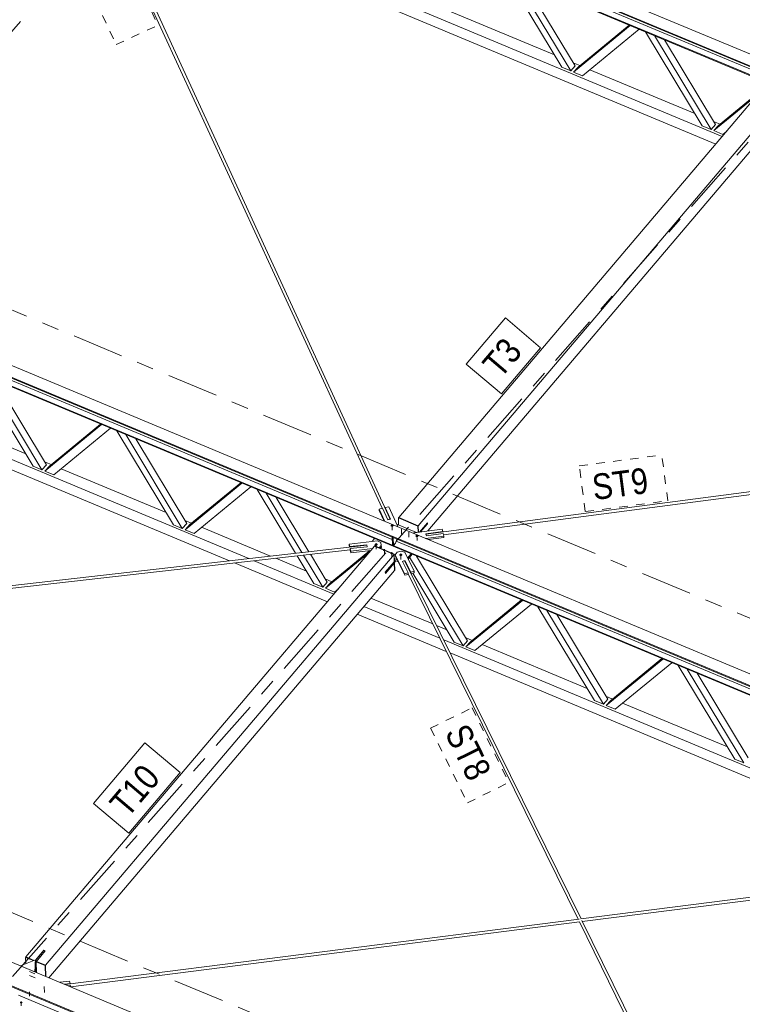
# Model space of a CAD drawing. Header units: millimetres. Extents: x -698 to 216, y -34 to 576.
# Tile 18 of 88: x -548 to -506, y 294 to 352. Entities that reach past the tile are written whole.
import ezdxf

# ---------------------------------------------------------------- set-up
doc = ezdxf.new("R2010")
doc.units = ezdxf.units.MM
for name, pattern in [('XKITLINE00', [0]), ('XKITLINE02', [4, 2, -2]), ('XKITLINE03', [6, 3, -1, 1, -1]), ('XKITLINE04', [3, 0.5, -0.5, 0.5, -0.5, 0.5, -0.5])]:
    doc.linetypes.add(name, pattern=pattern)
for name, color, linetype, lineweight in [('Element', 2, 'Continuous', 0), ('Spoina', 1, 'Continuous', 0), ('Znak elementu', 2, 'Continuous', 0), ('Śruba', 3, 'Continuous', 0)]:
    doc.layers.add(name, color=color, linetype=linetype, lineweight=lineweight)
doc.styles.add('ARIAL', font='ARIAL.TTF')

msp = doc.modelspace()

# ---------------------------------------------------------------- hatches: boundary and pattern name
at = {"layer": 'Śruba'}
for points in [[(-526.139, 322.065), (-526.148, 322.066), (-526.157, 322.067), (-526.165, 322.069), (-526.174, 322.072), (-526.181, 322.075), (-526.189, 322.078), (-526.195, 322.082), (-526.202, 322.087), (-526.207, 322.092), (-526.212, 322.097), (-526.216, 322.103), (-526.219, 322.109), (-526.221, 322.115), (-526.223, 322.121), (-526.223, 322.128), (-526.223, 322.134), (-526.222, 322.14), (-526.22, 322.147), (-526.217, 322.153), (-526.213, 322.158), (-526.209, 322.164), (-526.203, 322.169), (-526.198, 322.174), (-526.191, 322.178), (-526.184, 322.182), (-526.176, 322.186), (-526.168, 322.189), (-526.16, 322.191), (-526.151, 322.193), (-526.142, 322.194), (-526.133, 322.195), (-526.124, 322.194), (-526.115, 322.194), (-526.107, 322.192), (-526.098, 322.19), (-526.09, 322.188), (-526.082, 322.185), (-526.075, 322.181), (-526.068, 322.177), (-526.062, 322.172), (-526.056, 322.167), (-526.052, 322.162), (-526.048, 322.156), (-526.044, 322.151), (-526.042, 322.144), (-526.041, 322.138), (-526.04, 322.132), (-526.04, 322.125), (-526.042, 322.119), (-526.044, 322.113), (-526.046, 322.107), (-526.05, 322.101), (-526.055, 322.095), (-526.06, 322.09), (-526.066, 322.085), (-526.072, 322.081), (-526.08, 322.077), (-526.087, 322.074), (-526.095, 322.071), (-526.104, 322.068), (-526.112, 322.067), (-526.121, 322.065), (-526.13, 322.065)], [(-524.685, 321.458), (-524.694, 321.458), (-524.703, 321.46), (-524.711, 321.462), (-524.72, 321.464), (-524.727, 321.467), (-524.735, 321.471), (-524.741, 321.475), (-524.748, 321.48), (-524.753, 321.485), (-524.758, 321.49), (-524.762, 321.496), (-524.765, 321.502), (-524.767, 321.508), (-524.769, 321.514), (-524.769, 321.52), (-524.769, 321.527), (-524.768, 321.533), (-524.766, 321.539), (-524.763, 321.545), (-524.759, 321.551), (-524.755, 321.557), (-524.75, 321.562), (-524.744, 321.567), (-524.737, 321.571), (-524.73, 321.575), (-524.722, 321.579), (-524.714, 321.581), (-524.706, 321.584), (-524.697, 321.586), (-524.688, 321.587), (-524.679, 321.587), (-524.67, 321.587), (-524.661, 321.586), (-524.653, 321.585), (-524.644, 321.583), (-524.636, 321.581), (-524.628, 321.577), (-524.621, 321.574), (-524.614, 321.57), (-524.608, 321.565), (-524.602, 321.56), (-524.598, 321.555), (-524.594, 321.549), (-524.59, 321.543), (-524.588, 321.537), (-524.587, 321.531), (-524.586, 321.525), (-524.586, 321.518), (-524.588, 321.512), (-524.59, 321.506), (-524.593, 321.5), (-524.596, 321.494), (-524.601, 321.488), (-524.606, 321.483), (-524.612, 321.478), (-524.618, 321.474), (-524.626, 321.47), (-524.633, 321.466), (-524.641, 321.463), (-524.65, 321.461), (-524.658, 321.459), (-524.667, 321.458), (-524.676, 321.458)], [(-527.075, 320.95), (-527.084, 320.951), (-527.093, 320.953), (-527.101, 320.954), (-527.11, 320.957), (-527.117, 320.96), (-527.125, 320.964), (-527.132, 320.968), (-527.138, 320.972), (-527.143, 320.977), (-527.148, 320.983), (-527.152, 320.988), (-527.155, 320.994), (-527.157, 321), (-527.159, 321.007), (-527.159, 321.013), (-527.159, 321.019), (-527.158, 321.026), (-527.156, 321.032), (-527.153, 321.038), (-527.149, 321.044), (-527.145, 321.049), (-527.14, 321.055), (-527.134, 321.06), (-527.127, 321.064), (-527.12, 321.068), (-527.112, 321.071), (-527.104, 321.074), (-527.096, 321.077), (-527.087, 321.078), (-527.078, 321.079), (-527.069, 321.08), (-527.06, 321.08), (-527.051, 321.079), (-527.043, 321.078), (-527.034, 321.076), (-527.026, 321.073), (-527.018, 321.07), (-527.011, 321.067), (-527.004, 321.063), (-526.998, 321.058), (-526.992, 321.053), (-526.988, 321.048), (-526.984, 321.042), (-526.981, 321.036), (-526.978, 321.03), (-526.977, 321.024), (-526.976, 321.017), (-526.976, 321.011), (-526.978, 321.005), (-526.98, 320.998), (-526.983, 320.992), (-526.986, 320.986), (-526.991, 320.981), (-526.996, 320.976), (-527.002, 320.971), (-527.008, 320.966), (-527.016, 320.962), (-527.023, 320.959), (-527.031, 320.956), (-527.04, 320.954), (-527.048, 320.952), (-527.057, 320.951), (-527.066, 320.95)], [(-526.589, 320.63), (-526.596, 320.63), (-526.603, 320.631), (-526.61, 320.633), (-526.617, 320.635), (-526.623, 320.637), (-526.629, 320.64), (-526.635, 320.644), (-526.64, 320.648), (-526.644, 320.652), (-526.648, 320.656), (-526.651, 320.661), (-526.654, 320.665), (-526.656, 320.67), (-526.657, 320.676), (-526.657, 320.681), (-526.657, 320.686), (-526.656, 320.691), (-526.655, 320.696), (-526.652, 320.701), (-526.649, 320.706), (-526.645, 320.711), (-526.641, 320.715), (-526.636, 320.719), (-526.631, 320.722), (-526.625, 320.726), (-526.619, 320.728), (-526.612, 320.731), (-526.605, 320.733), (-526.598, 320.734), (-526.591, 320.735), (-526.584, 320.736), (-526.576, 320.735), (-526.569, 320.735), (-526.562, 320.734), (-526.555, 320.732), (-526.548, 320.73), (-526.542, 320.728), (-526.536, 320.725), (-526.53, 320.721), (-526.525, 320.718), (-526.521, 320.713), (-526.517, 320.709), (-526.514, 320.704), (-526.511, 320.7), (-526.509, 320.695), (-526.508, 320.689), (-526.507, 320.684), (-526.508, 320.679), (-526.509, 320.674), (-526.51, 320.669), (-526.513, 320.664), (-526.516, 320.659), (-526.519, 320.654), (-526.524, 320.65), (-526.529, 320.646), (-526.534, 320.643), (-526.54, 320.639), (-526.546, 320.637), (-526.553, 320.634), (-526.559, 320.632), (-526.567, 320.631), (-526.574, 320.63), (-526.581, 320.629)], [(-526.161, 320.451), (-526.168, 320.452), (-526.176, 320.453), (-526.183, 320.454), (-526.189, 320.456), (-526.196, 320.459), (-526.202, 320.462), (-526.207, 320.465), (-526.212, 320.469), (-526.217, 320.473), (-526.221, 320.477), (-526.224, 320.482), (-526.226, 320.487), (-526.228, 320.492), (-526.229, 320.497), (-526.23, 320.502), (-526.23, 320.507), (-526.229, 320.513), (-526.227, 320.518), (-526.225, 320.523), (-526.222, 320.527), (-526.218, 320.532), (-526.214, 320.536), (-526.209, 320.54), (-526.203, 320.544), (-526.198, 320.547), (-526.191, 320.55), (-526.185, 320.552), (-526.178, 320.554), (-526.171, 320.556), (-526.164, 320.557), (-526.156, 320.557), (-526.149, 320.557), (-526.142, 320.556), (-526.134, 320.555), (-526.127, 320.554), (-526.121, 320.552), (-526.114, 320.549), (-526.108, 320.546), (-526.103, 320.543), (-526.098, 320.539), (-526.093, 320.535), (-526.089, 320.531), (-526.086, 320.526), (-526.084, 320.521), (-526.082, 320.516), (-526.08, 320.511), (-526.08, 320.506), (-526.08, 320.5), (-526.081, 320.495), (-526.083, 320.49), (-526.085, 320.485), (-526.088, 320.48), (-526.092, 320.476), (-526.096, 320.472), (-526.101, 320.468), (-526.106, 320.464), (-526.112, 320.461), (-526.119, 320.458), (-526.125, 320.456), (-526.132, 320.454), (-526.139, 320.452), (-526.146, 320.451), (-526.154, 320.451)], [(-525.634, 320.349), (-525.643, 320.35), (-525.652, 320.352), (-525.66, 320.353), (-525.668, 320.356), (-525.676, 320.359), (-525.683, 320.363), (-525.69, 320.367), (-525.696, 320.371), (-525.702, 320.376), (-525.706, 320.382), (-525.71, 320.387), (-525.714, 320.393), (-525.716, 320.399), (-525.717, 320.406), (-525.718, 320.412), (-525.718, 320.418), (-525.717, 320.425), (-525.714, 320.431), (-525.712, 320.437), (-525.708, 320.443), (-525.703, 320.448), (-525.698, 320.454), (-525.692, 320.459), (-525.686, 320.463), (-525.678, 320.467), (-525.671, 320.47), (-525.663, 320.473), (-525.654, 320.476), (-525.646, 320.477), (-525.637, 320.479), (-525.628, 320.479), (-525.619, 320.479), (-525.61, 320.478), (-525.601, 320.477), (-525.593, 320.475), (-525.584, 320.472), (-525.577, 320.469), (-525.569, 320.466), (-525.563, 320.462), (-525.556, 320.457), (-525.551, 320.452), (-525.546, 320.447), (-525.542, 320.441), (-525.539, 320.435), (-525.537, 320.429), (-525.535, 320.423), (-525.535, 320.416), (-525.535, 320.41), (-525.536, 320.404), (-525.538, 320.397), (-525.541, 320.391), (-525.545, 320.385), (-525.549, 320.38), (-525.555, 320.375), (-525.56, 320.37), (-525.567, 320.365), (-525.574, 320.361), (-525.582, 320.358), (-525.59, 320.355), (-525.598, 320.353), (-525.607, 320.351), (-525.616, 320.35), (-525.625, 320.349)], [(-547.81, 294.201), (-547.818, 294.202), (-547.825, 294.203), (-547.832, 294.205), (-547.839, 294.207), (-547.845, 294.209), (-547.851, 294.212), (-547.856, 294.216), (-547.862, 294.219), (-547.866, 294.223), (-547.87, 294.228), (-547.873, 294.232), (-547.876, 294.237), (-547.878, 294.242), (-547.879, 294.247), (-547.879, 294.253), (-547.879, 294.258), (-547.878, 294.263), (-547.876, 294.268), (-547.874, 294.273), (-547.871, 294.278), (-547.867, 294.282), (-547.863, 294.287), (-547.858, 294.291), (-547.853, 294.294), (-547.847, 294.298), (-547.841, 294.3), (-547.834, 294.303), (-547.827, 294.305), (-547.82, 294.306), (-547.813, 294.307), (-547.806, 294.307), (-547.798, 294.307), (-547.791, 294.307), (-547.784, 294.306), (-547.777, 294.304), (-547.77, 294.302), (-547.764, 294.299), (-547.758, 294.296), (-547.752, 294.293), (-547.747, 294.289), (-547.743, 294.285), (-547.739, 294.281), (-547.736, 294.276), (-547.733, 294.271), (-547.731, 294.266), (-547.73, 294.261), (-547.729, 294.256), (-547.73, 294.251), (-547.731, 294.246), (-547.732, 294.241), (-547.735, 294.236), (-547.738, 294.231), (-547.741, 294.226), (-547.746, 294.222), (-547.75, 294.218), (-547.756, 294.214), (-547.762, 294.211), (-547.768, 294.208), (-547.775, 294.206), (-547.781, 294.204), (-547.789, 294.203), (-547.796, 294.202), (-547.803, 294.201)]]:
    msp.add_hatch(color=256, dxfattribs=at).paths.add_polyline_path(points, flags=17)

# ---------------------------------------------------------------- linework, layer by layer
at = {"layer": 'Element', "linetype": 'XKITLINE00', "lineweight": 0}
for p, q in [((-460.788, 330.435), (-546.022, 366.038)), ((-545.59, 366.547), (-460.355, 330.944)), ((-460.786, 330.388), (-546.021, 365.991)), ((-460.776, 329.917), (-546.01, 365.52)), ((-460.774, 329.87), (-546.009, 365.473)), ((-545.805, 365.762), (-503.342, 348.025)), ((-526.237, 322.507), (-545.553, 364.463)), ((-526.706, 323.138), (-545.393, 363.726)), ((-541.301, 358.665), (-507.215, 344.427)), ((-540.271, 358.839), (-506.836, 344.873)), ((-516.213, 348.924), (-519.522, 354.409)), ((-515.695, 348.708), (-519.004, 354.193)), ((-518.42, 353.949), (-515.436, 349.002)), ((-522.774, 352.202), (-516.646, 349.642)), ((-515.523, 348.636), (-512.214, 351.356)), ((-515.263, 348.93), (-512.279, 351.384)), ((-511.696, 351.14), (-515.005, 348.419)), ((-508.011, 345.498), (-511.32, 350.983)), ((-507.493, 345.282), (-510.802, 350.767)), ((-510.218, 350.523), (-507.233, 345.576)), ((-515.695, 348.708), (-516.213, 348.924)), ((-515.436, 349.002), (-515.695, 348.708)), ((-515.544, 349.181), (-515.155, 349.019)), ((-515.523, 348.636), (-515.263, 348.93)), ((-514.572, 348.775), (-508.444, 346.216)), ((-515.005, 348.419), (-515.523, 348.636)), ((-525.741, 322.593), (-504.462, 347.67)), ((-503.322, 347.194), (-524.601, 322.117)), ((-507.32, 345.21), (-504.773, 347.304)), ((-507.061, 345.504), (-504.64, 347.495)), ((-503.301, 346.252), (-524.036, 321.816)), ((-507.493, 345.282), (-508.011, 345.498)), ((-507.233, 345.576), (-507.493, 345.282)), ((-507.341, 345.755), (-506.953, 345.593)), ((-507.32, 345.21), (-507.061, 345.504)), ((-506.803, 344.993), (-507.32, 345.21)), ((-506.575, 345.18), (-506.803, 344.993)), ((-568.286, 339.8), (-483.051, 304.197)), ((-483.484, 303.688), (-568.718, 339.291)), ((-483.482, 303.641), (-568.717, 339.244)), ((-568.501, 339.015), (-526.123, 321.313)), ((-483.472, 303.17), (-568.706, 338.773)), ((-483.47, 303.123), (-568.705, 338.726)), ((-562.967, 332.092), (-534.503, 320.202)), ((-563.997, 331.918), (-535.64, 320.073)), ((-547.111, 325.603), (-550.42, 331.088)), ((-546.593, 325.386), (-549.902, 330.872)), ((-549.318, 330.628), (-546.334, 325.681)), ((-524.151, 321.626), (-462.35, 329.712)), ((-523.128, 321.596), (-463.313, 329.423)), ((-553.672, 328.88), (-547.544, 326.32)), ((-546.421, 325.315), (-543.112, 328.035)), ((-546.162, 325.609), (-543.177, 328.062)), ((-542.594, 327.819), (-545.903, 325.098)), ((-538.909, 322.177), (-542.218, 327.662)), ((-538.391, 321.96), (-541.7, 327.445)), ((-541.116, 327.201), (-538.132, 322.255)), ((-546.442, 325.86), (-546.053, 325.698)), ((-546.593, 325.386), (-547.111, 325.603)), ((-546.334, 325.681), (-546.593, 325.386)), ((-546.421, 325.315), (-546.162, 325.609)), ((-545.903, 325.098), (-546.421, 325.315)), ((-545.47, 325.454), (-539.342, 322.894)), ((-538.219, 321.888), (-534.91, 324.609)), ((-537.959, 322.183), (-534.975, 324.636)), ((-534.392, 324.393), (-537.701, 321.672)), ((-531.77, 320.514), (-534.016, 324.236)), ((-531.408, 320.555), (-533.498, 324.019)), ((-530.999, 320.601), (-532.914, 323.775)), ((-526.884, 323.095), (-526.686, 323.143)), ((-526.882, 323.001), (-526.884, 323.095)), ((-526.549, 322.366), (-526.884, 323.095)), ((-526.6, 322.387), (-526.882, 323.001)), ((-526.686, 323.143), (-526.378, 322.473)), ((-526.528, 323.181), (-526.33, 323.229)), ((-526.527, 323.138), (-526.528, 323.181)), ((-526.219, 322.511), (-526.528, 323.181)), ((-526.33, 323.229), (-525.816, 322.113)), ((-538.24, 322.434), (-537.851, 322.272)), ((-526.378, 322.473), (-526.219, 322.511)), ((-526.343, 322.482), (-526.337, 322.488)), ((-526.337, 322.488), (-526.297, 322.505)), ((-526.297, 322.505), (-526.258, 322.505)), ((-526.258, 322.505), (-526.253, 322.503)), ((-525.758, 322.573), (-525.741, 322.593)), ((-524.618, 322.097), (-525.758, 322.573)), ((-525.749, 322.162), (-525.758, 322.573)), ((-524.601, 322.117), (-525.741, 322.593)), ((-524.601, 322.117), (-525.741, 322.593)), ((-524.072, 322.293), (-524.532, 321.751)), ((-524.086, 322.276), (-524.085, 322.228)), ((-524.071, 322.222), (-524.072, 322.293)), ((-538.391, 321.96), (-538.909, 322.177)), ((-538.132, 322.255), (-538.391, 321.96)), ((-538.219, 321.888), (-537.959, 322.183)), ((-537.701, 321.672), (-538.219, 321.888)), ((-537.268, 322.028), (-533.241, 320.346)), ((-525.86, 322.208), (-524.709, 321.728)), ((-525.816, 322.113), (-525.845, 322.072)), ((-525.815, 322.059), (-525.816, 322.113)), ((-524.887, 321.672), (-524.849, 321.709)), ((-524.849, 321.709), (-523.206, 321.924)), ((-524.618, 322.097), (-524.601, 322.117)), ((-524.61, 321.74), (-524.618, 322.097)), ((-524.592, 321.743), (-524.601, 322.117)), ((-524.592, 321.743), (-524.601, 322.117)), ((-524.085, 322.228), (-524.485, 321.757)), ((-524.071, 322.222), (-524.463, 321.76)), ((-523.172, 321.779), (-524.158, 321.65)), ((-524.085, 322.228), (-524.071, 322.222)), ((-523.206, 321.924), (-523.172, 321.779)), ((-523.171, 321.754), (-523.172, 321.779)), ((-528.635, 321.045), (-526.986, 321.233)), ((-527.304, 321.197), (-527.156, 321.371)), ((-526.986, 321.233), (-526.797, 321.135)), ((-526.797, 321.135), (-526.761, 320.961)), ((-526.115, 320.989), (-526.126, 321.453)), ((-526.069, 321.429), (-526.058, 320.965)), ((-525.942, 321.102), (-525.858, 321.322)), ((-525.897, 321.219), (-483.479, 303.501)), ((-525.858, 321.322), (-525.858, 321.341)), ((-523.109, 321.518), (-524.183, 321.378)), ((-524.158, 321.65), (-524.13, 321.534)), ((-524.152, 321.625), (-524.151, 321.626)), ((-524.151, 321.626), (-524.144, 321.605)), ((-524.144, 321.605), (-524.137, 321.569)), ((-524.137, 321.569), (-524.136, 321.56)), ((-524.13, 321.534), (-523.144, 321.663)), ((-524.011, 321.306), (-523.107, 321.424)), ((-523.144, 321.663), (-523.109, 321.518)), ((-523.107, 321.424), (-523.109, 321.518)), ((-558.777, 317.436), (-527.61, 320.988)), ((-558.684, 317.284), (-528.58, 320.714)), ((-547.53, 296.915), (-527.158, 320.923)), ((-530.016, 318.462), (-527.469, 320.557)), ((-529.757, 318.757), (-527.428, 320.671)), ((-528.633, 320.951), (-528.635, 321.045)), ((-528.605, 320.9), (-528.635, 321.045)), ((-528.617, 320.873), (-528.633, 320.951)), ((-527.616, 321.012), (-528.605, 320.9)), ((-528.605, 320.874), (-528.605, 320.9)), ((-528.581, 320.783), (-527.592, 320.896)), ((-528.579, 320.689), (-528.581, 320.783)), ((-528.552, 320.638), (-528.581, 320.783)), ((-528.549, 320.543), (-528.579, 320.689)), ((-527.277, 320.783), (-528.552, 320.638)), ((-528.549, 320.543), (-528.552, 320.638)), ((-527.366, 320.678), (-528.549, 320.543)), ((-527.615, 320.987), (-527.616, 321.012)), ((-527.611, 320.988), (-527.616, 321.012)), ((-527.604, 320.967), (-527.61, 320.988)), ((-527.598, 320.931), (-527.604, 320.967)), ((-527.594, 320.896), (-527.598, 320.931)), ((-527.592, 320.896), (-527.597, 320.921)), ((-527.141, 320.943), (-527.158, 320.923)), ((-526.018, 320.447), (-527.158, 320.923)), ((-527.158, 320.923), (-526.018, 320.447)), ((-526.001, 320.467), (-527.141, 320.943)), ((-526.761, 320.961), (-526.889, 320.838)), ((-526.819, 320.809), (-526.759, 320.867)), ((-526.759, 320.867), (-526.761, 320.961)), ((-526.115, 320.989), (-526.058, 320.965)), ((-526.058, 320.965), (-525.942, 321.102)), ((-525.943, 320.427), (-525.84, 320.578)), ((-525.84, 320.578), (-525.604, 320.638)), ((-525.604, 320.638), (-525.392, 320.568)), ((-525.392, 320.568), (-524.846, 319.46)), ((-546.39, 296.439), (-526.018, 320.447)), ((-534.197, 320.074), (-529.532, 318.126)), ((-532.935, 320.218), (-531.14, 319.468)), ((-530.707, 318.751), (-531.678, 320.361)), ((-530.189, 318.534), (-531.316, 320.403)), ((-529.929, 318.828), (-530.907, 320.449)), ((-526.008, 320.011), (-526.527, 319.4)), ((-526.526, 319.352), (-525.916, 320.07)), ((-526.001, 320.467), (-526.018, 320.447)), ((-526.008, 320.011), (-526.018, 320.447)), ((-526.018, 320.447), (-526.008, 320.011)), ((-526.008, 320.011), (-525.991, 320.032)), ((-526.007, 319.941), (-525.989, 319.961)), ((-526.004, 319.967), (-525.989, 319.961)), ((-525.991, 320.032), (-526.001, 320.467)), ((-525.995, 320.196), (-525.842, 320.132)), ((-525.993, 320.102), (-525.784, 320.014)), ((-525.992, 320.054), (-525.962, 320.089)), ((-525.989, 319.961), (-525.979, 319.525)), ((-525.941, 320.332), (-525.943, 320.427)), ((-525.398, 319.318), (-525.943, 320.427)), ((-525.941, 320.332), (-525.395, 319.224)), ((-525.528, 320.034), (-525.493, 320.043)), ((-525.528, 320.034), (-525.201, 319.369)), ((-525.516, 320.02), (-525.518, 320.014)), ((-525.487, 320.049), (-525.516, 320.02)), ((-525.447, 320.066), (-525.487, 320.049)), ((-525.408, 320.068), (-525.447, 320.066)), ((-525.38, 320.053), (-525.408, 320.068)), ((-525.404, 320.066), (-525.37, 320.074)), ((-515.091, 299.141), (-525.38, 320.053)), ((-525.369, 320.032), (-525.37, 320.074)), ((-525.043, 319.409), (-525.37, 320.074)), ((-525.227, 320.233), (-525.019, 320.478)), ((-525.197, 320.172), (-524.959, 320.452)), ((-521.986, 315.108), (-525.106, 320.279)), ((-524.711, 320.349), (-521.727, 315.402)), ((-525.997, 319.505), (-546.195, 295.701)), ((-535.334, 319.945), (-529.911, 317.679)), ((-526.527, 319.4), (-526.525, 319.329)), ((-526.525, 319.329), (-526.007, 319.941)), ((-526.021, 319.947), (-526.007, 319.941)), ((-526.021, 319.947), (-526.007, 319.941)), ((-526.007, 319.941), (-525.997, 319.505)), ((-526.007, 319.941), (-525.997, 319.505)), ((-525.997, 319.505), (-525.979, 319.525)), ((-524.846, 319.46), (-525.043, 319.409)), ((-525.042, 319.367), (-525.043, 319.409)), ((-524.844, 319.366), (-524.846, 319.46)), ((-529.929, 318.828), (-530.189, 318.534)), ((-530.037, 319.008), (-529.649, 318.846)), ((-525.201, 319.369), (-525.398, 319.318)), ((-525.395, 319.224), (-525.398, 319.318)), ((-525.395, 319.224), (-525.199, 319.275)), ((-525.199, 319.275), (-525.201, 319.369)), ((-515.262, 299.119), (-525.199, 319.317)), ((-525.019, 319.321), (-524.844, 319.366)), ((-522.504, 315.324), (-524.929, 319.344)), ((-530.189, 318.534), (-530.707, 318.751)), ((-530.016, 318.462), (-529.757, 318.757)), ((-529.498, 318.246), (-530.016, 318.462)), ((-529.271, 318.433), (-529.498, 318.246)), ((-527.365, 317.892), (-523.757, 316.384)), ((-521.814, 315.036), (-518.505, 317.757)), ((-521.555, 315.33), (-518.57, 317.784)), ((-527.786, 317.396), (-523.341, 315.54)), ((-517.987, 317.54), (-521.296, 314.82)), ((-514.302, 311.898), (-517.611, 317.383)), ((-513.784, 311.682), (-517.093, 317.167)), ((-528.164, 316.95), (-522.967, 314.779)), ((-516.509, 316.923), (-513.525, 311.976)), ((-523.528, 316.289), (-522.937, 316.042)), ((-523.112, 315.444), (-491.327, 302.167)), ((-521.727, 315.402), (-521.986, 315.108)), ((-521.835, 315.582), (-521.447, 315.419)), ((-521.986, 315.108), (-522.504, 315.324)), ((-521.814, 315.036), (-521.555, 315.33)), ((-521.296, 314.82), (-521.814, 315.036)), ((-520.863, 315.176), (-514.735, 312.616)), ((-522.738, 314.683), (-492.436, 302.026)), ((-513.612, 311.61), (-510.303, 314.331)), ((-513.352, 311.904), (-510.368, 314.358)), ((-590.132, 314.054), (-504.898, 278.451)), ((-509.785, 314.114), (-513.094, 311.394)), ((-506.1, 308.472), (-509.409, 313.957)), ((-505.582, 308.256), (-508.891, 313.741)), ((-508.307, 313.497), (-505.322, 308.55)), ((-590.997, 313.036), (-505.762, 277.433)), ((-590.995, 312.977), (-505.76, 277.374)), ((-513.525, 311.976), (-513.784, 311.682)), ((-513.633, 312.156), (-513.244, 311.993)), ((-513.612, 311.61), (-513.352, 311.904)), ((-513.784, 311.682), (-514.302, 311.898)), ((-513.094, 311.394), (-513.612, 311.61)), ((-512.661, 311.75), (-506.533, 309.19)), ((-505.582, 308.256), (-506.1, 308.472)), ((-515.11, 299.138), (-485.044, 302.967)), ((-515.015, 298.987), (-486.008, 302.681)), ((-545.238, 295.301), (-515.196, 299.127)), ((-544.905, 295.18), (-515.186, 298.965)), ((-505.713, 279.712), (-515.187, 298.966)), ((-505.225, 279.088), (-515.042, 299.042)), ((-546.981, 296.721), (-546.484, 297.306)), ((-546.484, 297.294), (-546.98, 296.709)), ((-546.917, 296.659), (-546.399, 297.27)), ((-546.484, 297.294), (-546.484, 297.306)), ((-546.484, 297.306), (-546.399, 297.27)), ((-546.406, 297.261), (-546.484, 297.294)), ((-547.857, 296.395), (-546.981, 296.743)), ((-547.857, 296.395), (-547.857, 296.395)), ((-547.002, 296.038), (-547.857, 296.395)), ((-547.547, 296.894), (-547.53, 296.915)), ((-547.539, 296.522), (-547.547, 296.894)), ((-547.547, 296.894), (-547.086, 296.702)), ((-547.53, 296.915), (-547.052, 296.715)), ((-547.53, 296.915), (-547.052, 296.715)), ((-546.981, 296.743), (-547.002, 296.038)), ((-546.999, 296.037), (-546.982, 296.614)), ((-546.939, 296.666), (-546.982, 296.615)), ((-546.98, 296.684), (-546.981, 296.743)), ((-546.98, 296.683), (-546.98, 296.684)), ((-546.98, 296.683), (-546.939, 296.666)), ((-546.924, 296.006), (-546.939, 296.666)), ((-546.938, 296.622), (-546.934, 296.627)), ((-546.935, 296.638), (-546.917, 296.659)), ((-546.92, 296.004), (-546.935, 296.638)), ((-546.407, 296.418), (-546.935, 296.638)), ((-546.917, 296.659), (-546.39, 296.439)), ((-546.39, 296.439), (-546.917, 296.659)), ((-546.407, 296.418), (-546.39, 296.439)), ((-546.393, 295.784), (-546.407, 296.418)), ((-546.39, 296.439), (-546.375, 295.776)), ((-546.375, 295.776), (-546.39, 296.439)), ((-547.002, 296.038), (-547.002, 296.038)), ((-545.558, 295.435), (-544.981, 295.509)), ((-544.947, 295.364), (-545.284, 295.321)), ((-545.065, 295.229), (-544.92, 295.248)), ((-544.981, 295.509), (-544.947, 295.364)), ((-544.947, 295.338), (-544.947, 295.364)), ((-544.92, 295.248), (-544.9, 295.16)), ((-547.961, 294.677), (-506.747, 277.462))]:
    msp.add_line(p, q, dxfattribs=at)
at = {"layer": 'Spoina', "linetype": 'XKITLINE03', "lineweight": 0}
for p, q in [((-580.055, 259.766), (-400.233, 463.752)), ((-557.767, 340.336), (-533.51, 367.852)), ((-555.794, 337.837), (-497.75, 313.592)), ((-599.72, 320.958), (-515.905, 285.949))]:
    msp.add_line(p, q, dxfattribs=at)
at = {"layer": 'Znak elementu', "linetype": 'XKITLINE04', "lineweight": 0}
for p, q in [((-541.851, 355.793), (-539.814, 351.37)), ((-544.303, 354.664), (-542.267, 350.241)), ((-542.267, 350.241), (-539.814, 351.37)), ((-515.194, 325.621), (-510.366, 326.253)), ((-510.016, 323.576), (-510.366, 326.253)), ((-514.843, 322.944), (-515.194, 325.621)), ((-514.843, 322.944), (-510.016, 323.576)), ((-523.879, 310.291), (-521.456, 311.483)), ((-521.456, 311.483), (-519.307, 307.114)), ((-523.879, 310.291), (-521.73, 305.922)), ((-521.73, 305.922), (-519.307, 307.114))]:
    msp.add_line(p, q, dxfattribs=at)
at = {"layer": 'Znak elementu', "linetype": 'XKITLINE00', "lineweight": 0}
for p, q in [((-521.794, 331.572), (-519.508, 334.267)), ((-517.449, 332.52), (-519.508, 334.267)), ((-519.735, 329.825), (-517.449, 332.52)), ((-519.735, 329.825), (-521.794, 331.572)), ((-543.583, 305.894), (-540.577, 309.437)), ((-538.518, 307.69), (-540.577, 309.437)), ((-541.524, 304.147), (-538.518, 307.69)), ((-541.524, 304.147), (-543.583, 305.894))]:
    msp.add_line(p, q, dxfattribs=at)
at = {"layer": 'Śruba', "linetype": 'XKITLINE00', "lineweight": 0}
for p, q in [((-526.134, 322.212), (-526.125, 321.859)), ((-524.68, 321.605), (-524.671, 321.251)), ((-527.07, 321.098), (-527.062, 320.744)), ((-526.577, 320.453), (-526.584, 320.747)), ((-526.15, 320.274), (-526.156, 320.569)), ((-525.628, 320.497), (-525.62, 320.143)), ((-547.806, 294.322), (-547.8, 294.057))]:
    msp.add_line(p, q, dxfattribs=at)
at = {"layer": 'Śruba', "linetype": 'XKITLINE02', "lineweight": 0}
for p, q in [((-525.583, 321.624), (-525.59, 321.918)), ((-525.156, 321.445), (-525.163, 321.74)), ((-547.324, 296.072), (-547.004, 295.938)), ((-547.319, 295.837), (-546.998, 295.703)), ((-547.331, 294.882), (-547.324, 294.617)), ((-546.457, 295.194), (-546.449, 294.841))]:
    msp.add_line(p, q, dxfattribs=at)

# ---------------------------------------------------------------- texts
at = {"layer": 'Znak elementu', "style": 'ARIAL', "width": 0.85}
for s, rotation, p in [('T3', 49.6869, (-519.805, 330.671)), ('ST9', 7.45418, (-514.326, 323.617)), ('ST8', -63.80458, (-523.076, 310.017)), ('T10', 49.6869, (-541.594, 304.993))]:
    msp.add_text(s, height=1.5, rotation=rotation, dxfattribs=at).set_placement(p)

doc.saveas('drawing.dxf')
